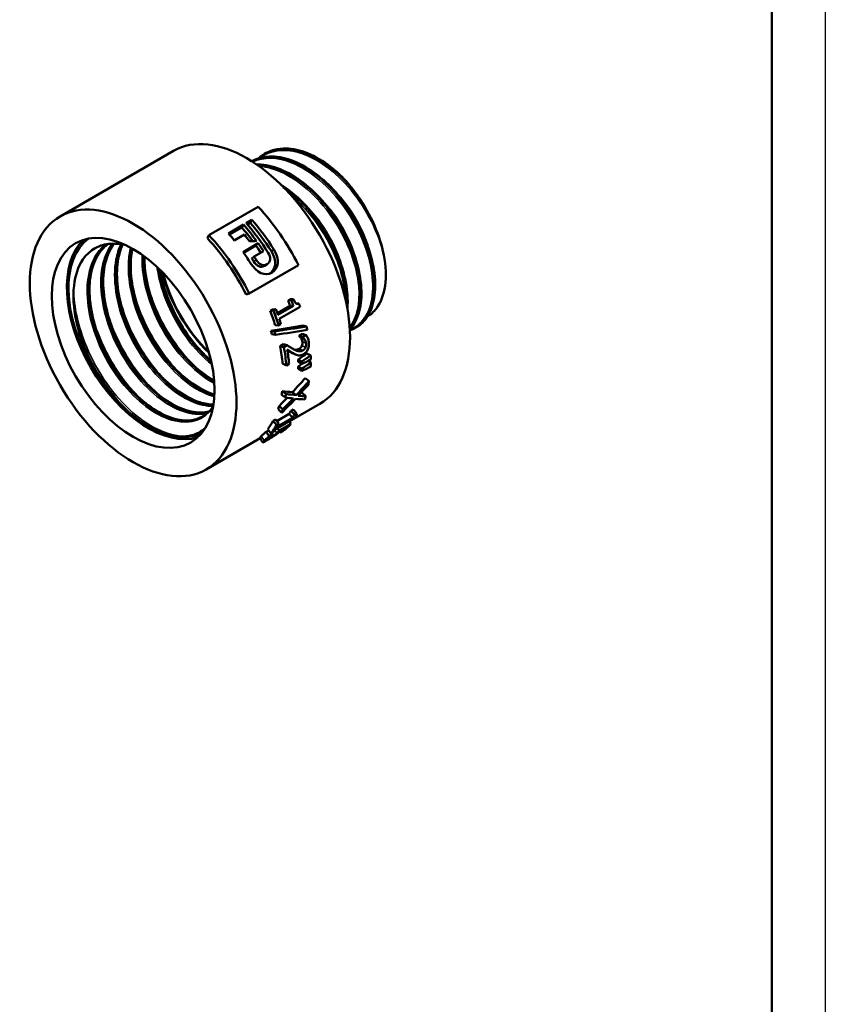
# Model space of a CAD drawing. Header units: millimetres. Extents: x -134 to 755, y -69 to 356.
# Tile 8 of 18: x 135 to 210, y 62 to 154. Entities that reach past the tile are written whole.
import ezdxf

# ---------------------------------------------------------------- set-up
doc = ezdxf.new("R2010")
doc.units = ezdxf.units.MM
for name, color, linetype, lineweight in [('Видимые тонкие (ГОСТ)', 7, 'Continuous', 35), ('Видимый контур (ГОСТ)', 7, 'Continuous', 50), ('Кромка (ГОСТ)', 7, 'Continuous', 50)]:
    doc.layers.add(name, color=color, linetype=linetype, lineweight=lineweight)

# ---------------------------------------------------------------- blocks, each defined once
blk = doc.blocks.new('Рамки ГОСТ_ граница 297x210')
at = {"layer": 'Кромка (ГОСТ)', "lineweight": 25}
blk.add_line((210, 297), (210, 0), dxfattribs=at)
at = {"layer": 'Кромка (ГОСТ)'}
blk.add_line((205, 5), (205, 292), dxfattribs=at)

msp = doc.modelspace()

# ---------------------------------------------------------------- linework, layer by layer
at = {"layer": 'Видимые тонкие (ГОСТ)'}
for p, q in [((158.259, 132.6204), (158.4906, 132.7951)), ((156.6103, 131.6537), (156.8422, 131.8281)), ((158.1035, 130.5199), (158.3057, 130.6118)), ((160.8564, 123.4955), (161.2066, 123.3495)), ((161.1118, 123.7823), (161.4615, 123.6411)), ((161.1564, 124.1579), (161.5045, 124.0286)), ((157.3239, 115.3373), (157.6047, 114.9271)), ((158.0011, 115.2024), (158.0604, 115.1108)), ((158.5819, 115.8996), (158.7776, 115.6154))]:
    msp.add_line(p, q, dxfattribs=at)
for points, knots in [([(168.756, 132.2721), (168.2849, 134.3261), (167.1723, 136.545), (165.7075, 138.3148), (164.2432, 140.0841), (162.443, 141.3841), (160.7836, 141.8519), (159.407, 142.24), (158.1399, 142.0513), (157.208, 141.3389)], [8.11048, 8.11048, 8.11048, 8.11048, 8.8815114, 8.8815114, 8.8815114, 9.65231, 9.65231, 9.65231, 10.291803, 10.291803, 10.291803, 10.291803]), ([(165.5886, 125.3027), (165.9756, 125.4441), (166.3224, 125.6647), (166.6158, 125.9629), (167.539, 126.901), (167.9225, 128.5956), (167.6479, 130.5775), (167.3733, 132.559), (166.4434, 134.8048), (165.0967, 136.6964), (163.7122, 138.6411), (161.9023, 140.1863), (160.1692, 140.8814), (158.8258, 141.4202), (157.541, 141.4435), (156.5261, 140.967)], [13.2584405, 13.2584405, 13.2584405, 13.2584405, 13.5030153, 13.5030153, 13.5030153, 14.2725393, 14.2725393, 14.2725393, 15.0418712, 15.0418712, 15.0418712, 15.8327913, 15.8327913, 15.8327913, 16.4458727, 16.4458727, 16.4458727, 16.4458727]), ([(165.5765, 125.5077), (166.2461, 126.3892), (166.5553, 127.7393), (166.4217, 129.3179), (166.2574, 131.2589), (165.425, 133.5225), (164.1385, 135.4786), (162.853, 137.4333), (161.1284, 139.0582), (159.4233, 139.8992), (158.6347, 140.2881), (157.8544, 140.5073), (157.1261, 140.5546)], [19.8586559, 19.8586559, 19.8586559, 19.8586559, 20.4878091, 20.4878091, 20.4878091, 21.2614037, 21.2614037, 21.2614037, 22.0344232, 22.0344232, 22.0344232, 22.3918897, 22.3918897, 22.3918897, 22.3918897]), ([(167.5032, 132.3496), (167.2992, 133.1866), (166.9815, 134.0527), (166.5602, 134.8938), (165.891, 136.2299), (164.9661, 137.4903), (163.9329, 138.4881)], [8.12549654, 8.12549654, 8.12549654, 8.12549654, 8.48563642, 8.48563642, 8.48563642, 9.05765388, 9.05765388, 9.05765388, 9.05765388]), ([(165.1604, 128.2163), (165.0798, 129.957), (164.4477, 131.9991), (163.3902, 133.8614), (162.5015, 135.4266), (161.3191, 136.8491), (160.0446, 137.9035)], [26.7226081, 26.7226081, 26.7226081, 26.7226081, 27.4314625, 27.4314625, 27.4314625, 28.0272323, 28.0272323, 28.0272323, 28.0272323]), ([(166.2187, 131.6113), (165.9262, 132.7965), (165.4051, 134.0402), (164.7005, 135.1862), (164.1165, 136.136), (163.4103, 137.0118), (162.6462, 137.7465)], [14.40927018, 14.40927018, 14.40927018, 14.40927018, 14.91886826, 14.91886826, 14.91886826, 15.34124552, 15.34124552, 15.34124552, 15.34124552]), ([(164.9372, 130.8692), (164.5709, 132.347), (163.8416, 133.9167), (162.8638, 135.2742), (162.4077, 135.9074), (161.8996, 136.4913), (161.3628, 137.0053)], [20.69245549, 20.69245549, 20.69245549, 20.69245549, 21.32798654, 21.32798654, 21.32798654, 21.62443082, 21.62443082, 21.62443082, 21.62443082]), ([(152.8036, 118.0193), (152.0531, 116.8761), (150.7595, 116.4098), (149.2622, 116.753), (147.716, 117.1075), (145.9704, 118.3216), (144.5124, 120.0748), (143.0548, 121.8275), (141.9016, 124.0996), (141.3787, 126.2845), (140.856, 128.4688), (140.9698, 130.5417), (141.7034, 131.951), (141.9829, 132.4879), (142.3512, 132.9263), (142.789, 133.2556)], [2.0846388, 2.0846388, 2.0846388, 2.0846388, 2.8279502, 2.8279502, 2.8279502, 3.5955951, 3.5955951, 3.5955951, 4.362986, 4.362986, 4.362986, 5.1301286, 5.1301286, 5.1301286, 5.4223752, 5.4223752, 5.4223752, 5.4223752]), ([(152.2412, 117.4624), (151.9811, 117.4027), (151.7066, 117.3752), (151.4199, 117.3817), (149.9717, 117.4144), (148.2323, 118.3139), (146.6845, 119.846), (145.1371, 121.3776), (143.7991, 123.5247), (143.0449, 125.717), (142.2909, 127.9087), (142.1294, 130.1215), (142.6179, 131.7677), (142.7956, 132.3667), (143.0588, 132.8883), (143.3933, 133.3191)], [8.8107414, 8.8107414, 8.8107414, 8.8107414, 8.9623205, 8.9623205, 8.9623205, 9.7280949, 9.7280949, 9.7280949, 10.4936613, 10.4936613, 10.4936613, 11.2590254, 11.2590254, 11.2590254, 11.5375024, 11.5375024, 11.5375024, 11.5375024]), ([(152.8205, 118.1237), (151.5528, 118.1187), (150.0504, 118.7725), (148.6419, 119.9689), (147.0378, 121.3315), (145.5746, 123.3826), (144.666, 125.5706), (143.7582, 127.7568), (143.415, 130.0548), (143.7444, 131.8467), (143.8412, 132.3732), (143.9957, 132.8542), (144.2015, 133.2813)], [15.2248184, 15.2248184, 15.2248184, 15.2248184, 15.9019501, 15.9019501, 15.9019501, 16.6731165, 16.6731165, 16.6731165, 17.4436371, 17.4436371, 17.4436371, 17.6700248, 17.6700248, 17.6700248, 17.6700248]), ([(152.9295, 119.0303), (152.2245, 119.2188), (151.4835, 119.5705), (150.7494, 120.0772), (149.1266, 121.1973), (147.5557, 123.0623), (146.4753, 125.1766), (145.3955, 127.2897), (144.8182, 129.6286), (144.9131, 131.5704), (144.9372, 132.062), (145.0043, 132.5267), (145.1113, 132.9581)], [21.7077191, 21.7077191, 21.7077191, 21.7077191, 22.0545475, 22.0545475, 22.0545475, 22.8212178, 22.8212178, 22.8212178, 23.5874317, 23.5874317, 23.5874317, 23.7813977, 23.7813977, 23.7813977, 23.7813977]), ([(152.9341, 120.2732), (152.9273, 120.2768), (152.9205, 120.2803), (152.9137, 120.2839), (151.2865, 121.1381), (149.6181, 122.7976), (148.3762, 124.8196), (147.136, 126.8386), (146.3357, 129.1965), (146.2063, 131.2623), (146.1844, 131.6119), (146.1818, 131.9525), (146.1978, 132.2817)], [28.1960855, 28.1960855, 28.1960855, 28.1960855, 28.1993074, 28.1993074, 28.1993074, 28.9686467, 28.9686467, 28.9686467, 29.7368595, 29.7368595, 29.7368595, 29.8668654, 29.8668654, 29.8668654, 29.8668654]), ([(152.7068, 122.0242), (151.8741, 122.6971), (151.0683, 123.5472), (150.3564, 124.5223), (148.9617, 126.4328), (147.9449, 128.8016), (147.604, 130.9774), (147.5947, 131.0368), (147.5859, 131.0959), (147.5776, 131.1549)], [34.7177467, 34.7177467, 34.7177467, 34.7177467, 35.1156934, 35.1156934, 35.1156934, 35.8953469, 35.8953469, 35.8953469, 35.9166112, 35.9166112, 35.9166112, 35.9166112]), ([(150.474, 115.3438), (148.9354, 115.2257), (147.0455, 116.0304), (145.3029, 117.5588), (143.561, 119.0867), (141.9843, 121.3227), (140.9907, 123.7003), (140.2271, 125.5275), (139.8141, 127.4245), (139.8043, 129.1037)], [2.6157277, 2.6157277, 2.6157277, 2.6157277, 3.36186, 3.36186, 3.36186, 4.1077361, 4.1077361, 4.1077361, 4.6809756, 4.6809756, 4.6809756, 4.6809756]), ([(150.8524, 122.1055), (149.6321, 123.3831), (148.5344, 124.9817), (147.7294, 126.6919), (147.3408, 127.5173), (147.0218, 128.3658), (146.7791, 129.2093)], [34.90460495, 34.90460495, 34.90460495, 34.90460495, 35.4483799, 35.4483799, 35.4483799, 35.71081518, 35.71081518, 35.71081518, 35.71081518]), ([(149.5667, 121.363), (149.3147, 121.6247), (149.0679, 121.9003), (148.8281, 122.1889), (147.3427, 123.976), (146.1393, 126.2376), (145.4906, 128.4689)], [28.62141965, 28.62141965, 28.62141965, 28.62141965, 28.73349063, 28.73349063, 28.73349063, 29.42762987, 29.42762987, 29.42762987, 29.42762987]), ([(148.2845, 120.6247), (147.3529, 121.5972), (146.4917, 122.7539), (145.781, 124.0107), (145.1096, 125.1978), (144.5761, 126.468), (144.2114, 127.7271)], [22.33823434, 22.33823434, 22.33823434, 22.33823434, 22.75283257, 22.75283257, 22.75283257, 23.14444457, 23.14444457, 23.14444457, 23.14444457]), ([(145.7155, 119.142), (145.0536, 119.8306), (144.4274, 120.6121), (143.8666, 121.4598), (142.8912, 122.9343), (142.1207, 124.5992), (141.6414, 126.2449)], [9.77186372, 9.77186372, 9.77186372, 9.77186372, 10.06616478, 10.06616478, 10.06616478, 10.57807395, 10.57807395, 10.57807395, 10.57807395]), ([(146.9983, 119.8785), (145.3903, 121.5588), (144.0092, 123.8127), (143.2006, 126.1156), (143.0988, 126.4055), (143.0062, 126.6959), (142.9229, 126.9856)], [16.05504903, 16.05504903, 16.05504903, 16.05504903, 16.7711095, 16.7711095, 16.7711095, 16.86125926, 16.86125926, 16.86125926, 16.86125926]), ([(146.7857, 116.2456), (144.9865, 117.337), (143.1946, 119.2541), (141.8814, 121.5138), (141.2172, 122.6567), (140.679, 123.8816), (140.2955, 125.104)], [3.1388071, 3.1388071, 3.1388071, 3.1388071, 3.8833107, 3.8833107, 3.8833107, 4.2598481, 4.2598481, 4.2598481, 4.2598481])]:
    msp.add_open_spline(points, degree=3, knots=knots, dxfattribs=at)
at = {"layer": 'Видимый контур (ГОСТ)'}
for p, q in [((138.5257, 135.8696), (149.1323, 141.9934)), ((157.6343, 141.7287), (157.6463, 141.7356)), ((152.4327, 134.1226), (157.0289, 136.7762)), ((155.9152, 135.2493), (156.4482, 135.5571)), ((156.2888, 135.2848), (156.0184, 135.1286)), ((156.2888, 135.2848), (156.4482, 135.5571)), ((154.2535, 134.2899), (155.6658, 135.1053)), ((155.5064, 134.833), (154.3567, 134.1693)), ((155.5064, 134.833), (155.6658, 135.1053)), ((152.2916, 133.8296), (152.4327, 134.1226)), ((155.7375, 134.1678), (154.8022, 133.6278)), ((155.6143, 132.5461), (157.0266, 133.3615)), ((156.8191, 133.1508), (155.6598, 132.4815)), ((157.521, 132.6343), (156.6479, 132.1302)), ((156.8191, 133.1508), (157.0266, 133.3615)), ((156.4229, 131.9452), (156.6479, 132.1302)), ((160.7906, 131.313), (156.1944, 128.6594)), ((157.612, 131.2531), (157.86, 131.4009)), ((155.9204, 128.5595), (156.1944, 128.6594)), ((159.8215, 128.0201), (160.0189, 128.134)), ((159.8215, 128.0201), (160.1312, 128.0383)), ((160.0189, 128.134), (160.3286, 128.1523)), ((160.1312, 128.0383), (160.3286, 128.1523)), ((158.1571, 127.0591), (158.3771, 127.1861)), ((158.1571, 127.0591), (158.4667, 127.0773)), ((158.3771, 127.1861), (158.6868, 127.2044)), ((158.4667, 127.0773), (158.6868, 127.2044)), ((158.822, 126.8331), (160.0034, 127.5151)), ((158.8753, 126.6809), (160.3197, 127.5149)), ((160.9423, 127.4307), (159.0001, 126.3093)), ((160.0034, 127.5151), (160.3197, 127.5149)), ((160.5735, 127.7322), (160.8424, 127.7298)), ((158.2219, 125.1693), (158.551, 125.1282)), ((158.6134, 125.7025), (158.9397, 125.6711)), ((159.1598, 125.7981), (158.9397, 125.6711)), ((161.2134, 125.6648), (161.5525, 125.5843)), ((166.162, 125.4755), (166.174, 125.4824)), ((158.3082, 124.8553), (158.6405, 124.8027)), ((160.862, 124.7124), (161.1694, 124.8899)), ((160.862, 124.7124), (161.2062, 124.6074)), ((160.8656, 124.6926), (161.2099, 124.5869)), ((161.0299, 124.4987), (161.3758, 124.3833)), ((161.1694, 124.8899), (161.5135, 124.7848)), ((161.2062, 124.6074), (161.5135, 124.7848)), ((159.0875, 123.751), (159.3931, 123.9275)), ((159.0875, 123.751), (159.4312, 123.6481)), ((159.3931, 123.9275), (159.7369, 123.8245)), ((159.4312, 123.6481), (159.7369, 123.8245)), ((160.0569, 123.1732), (160.4065, 123.032)), ((160.7502, 122.4984), (161.1031, 122.3197)), ((161.5845, 123.0572), (161.9372, 122.8812)), ((159.3086, 122.1112), (159.6605, 121.9482)), ((159.9102, 122.0924), (159.6605, 121.9482)), ((160.76, 122.2732), (161.1132, 122.0862)), ((160.7673, 121.6399), (161.1208, 121.4297)), ((160.7682, 121.8592), (161.1218, 121.657)), ((161.693, 122.3671), (161.9596, 122.2166)), ((161.4193, 120.7561), (161.7695, 120.4978)), ((159.2202, 119.2081), (159.5688, 118.9388)), ((159.2669, 119.534), (159.6172, 119.2766)), ((160.2294, 119.4438), (160.5754, 119.1603)), ((161.1368, 119.3774), (161.4767, 119.0687)), ((158.8916, 117.8435), (159.2282, 117.5242)), ((158.9869, 118.1514), (159.3269, 117.8433)), ((159.9366, 116.7079), (162.7823, 118.3509)), ((160.0912, 117.7161), (160.2886, 117.8301)), ((160.2886, 117.8301), (160.6082, 117.4709)), ((158.4268, 116.7551), (158.6468, 116.8822)), ((158.6468, 116.8822), (158.9664, 116.523)), ((160.5903, 117.1168), (158.6481, 115.9955)), ((158.766, 116.7483), (159.9167, 117.4126)), ((158.7854, 116.2084), (160.2298, 117.0423)), ((159.9167, 117.4126), (160.2298, 117.0423)), ((160.0912, 117.7161), (160.4108, 117.3569)), ((160.4108, 117.3569), (160.6082, 117.4709)), ((160.5848, 117.4264), (160.7014, 117.2875)), ((157.926, 115.9774), (158.2272, 115.5897)), ((158.4268, 116.7551), (158.7463, 116.3959)), ((158.7463, 116.3959), (158.9664, 116.523)), ((158.8096, 116.0887), (158.984, 115.8491)), ((158.984, 115.8491), (160.0948, 116.4905)), ((159.6747, 116.1697), (159.1001, 115.8379)), ((159.9204, 116.7301), (160.0948, 116.4905)), ((152.1757, 112.2271), (157.2093, 115.1333)), ((157.7756, 115.7463), (158.0034, 115.8778)), ((157.7756, 115.7463), (158.0685, 115.3485)), ((158.0685, 115.3485), (158.3741, 115.5249)), ((158.4472, 115.7168), (158.2272, 115.5897)), ((158.2968, 115.6299), (158.3741, 115.5249)), ((158.3543, 115.505), (158.452, 115.3565)), ((159.0268, 115.7621), (159.0856, 115.6677)), ((159.3389, 115.8139), (159.0856, 115.6677)), ((157.7712, 114.9842), (157.7821, 114.9676))]:
    msp.add_line(p, q, dxfattribs=at)
for centre, major_axis, start_param, end_param in [((155.9573, 130.1721), (-6.825, 11.8212), 3.1415927, 6.2831853), ((162.5094, 133.955), (-4.5849, 7.9412), 4.8632545, 4.922002), ((153.0374, 128.4863), (7.075, -12.2543), 1.4696638, 1.9458542), ((151.936, 127.8504), (-6.825, 11.8212), 4.7834702, 5.0299285), ((151.936, 127.8504), (7.075, -12.2543), 1.6418775, 1.8883359), ((151.1535, 127.3987), (-6.825, 11.8212), 4.9080946, 5.0299285), ((151.1535, 127.3987), (7.075, -12.2543), 1.7483053, 1.8883359), ((151.4029, 127.5426), (-7.075, 12.2543), 4.7825275, 5.0299285), ((146.7649, 124.8649), (5.375, -9.3098), 3.2735299, 6.1512481), ((146.7649, 124.8649), (5.271, -9.1296), 3.201484, 6.2232939), ((146.7649, 124.8649), (-5.271, 9.1296), 0.0598914, 3.0817013), ((148.4412, 125.8327), (-6.825, 11.8212), 4.6112564, 5.0874469), ((148.4412, 125.8327), (-7.075, 12.2543), 4.6112564, 5.0874469), ((149.7412, 126.5832), (-7.075, 12.2543), 4.9674602, 5.0299285), ((150.6766, 127.1233), (-7.075, 12.2543), 4.9108664, 4.9674602), ((149.7412, 126.5832), (-7.075, 12.2543), 4.7847873, 4.870461), ((151.1535, 127.3987), (-6.825, 11.8212), 4.8114862, 4.870461), ((151.1535, 127.3987), (7.075, -12.2543), 1.666381, 1.7288684), ((150.2804, 126.8946), (-6.825, 11.8212), 4.7825275, 4.8079736), ((150.2804, 126.8946), (7.075, -12.2543), 1.6409348, 1.666381), ((154.507, 129.3348), (-4.7669, 8.2565), 1.0968094, 2.0447833), ((154.5431, 129.3556), (-4.7669, 8.2565), 1.1057878, 2.0358049), ((151.3678, 127.5224), (-6.825, 11.8212), 4.3900572, 4.4305908), ((151.3678, 127.5224), (-7.075, 12.2543), 4.3900572, 4.4305908), ((149.7034, 126.5614), (-6.825, 11.8212), 4.3216567, 4.4305908), ((149.7034, 126.5614), (-7.075, 12.2543), 4.3216567, 4.4305908), ((149.9234, 126.6884), (7.075, -12.2543), 1.2484645, 1.2889981), ((151.8656, 127.8098), (7.075, -12.2543), 1.2196929, 1.2428549), ((149.9234, 126.6884), (7.075, -12.2543), 1.1800641, 1.2196929), ((149.2353, 126.2911), (-6.825, 11.8212), 4.2751516, 4.3004851), ((151.9547, 127.8612), (7.075, -12.2543), 1.0461584, 1.0718538), ((149.2353, 126.2911), (-7.075, 12.2543), 4.2751516, 4.3004851), ((151.4674, 127.5799), (-6.825, 11.8212), 4.156808, 4.1584366), ((151.4674, 127.5799), (-7.075, 12.2543), 4.156808, 4.1584366), ((149.7034, 126.5614), (-6.825, 11.8212), 4.0254357, 4.1631414), ((149.7034, 126.5614), (-7.075, 12.2543), 4.0254357, 4.1631414), ((149.9531, 126.7056), (7.075, -12.2543), 0.8838431, 0.9935009), ((151.1163, 127.3772), (-6.825, 11.8212), 3.9686163, 3.9883402), ((151.9547, 127.8612), (7.075, -12.2543), 0.8205093, 0.8532619), ((151.1163, 127.3772), (-6.825, 11.8212), 3.9121588, 3.9318827), ((151.1163, 127.3772), (-7.075, 12.2543), 3.9686163, 3.9883402), ((151.1163, 127.3772), (-7.075, 12.2543), 3.9121588, 3.9318827), ((151.9547, 127.8612), (7.075, -12.2543), 0.7640518, 0.7968044), ((151.8586, 127.8057), (7.075, -12.2543), 0.6136794, 0.6476987), ((149.7034, 126.5614), (-6.825, 11.8212), 3.759434, 3.7914627), ((149.7034, 126.5614), (-7.075, 12.2543), 3.759434, 3.7914627), ((151.8586, 127.8057), (7.075, -12.2543), 0.4741642, 0.506193), ((149.7034, 126.5614), (-6.825, 11.8212), 3.6157568, 3.6497761), ((149.7034, 126.5614), (-7.075, 12.2543), 3.6157568, 3.6497761), ((151.3678, 127.5224), (6.825, -11.8212), 0.3026202, 0.3431538), ((151.3678, 127.5224), (7.075, -12.2543), 0.3026202, 0.3431538), ((151.8656, 127.8098), (7.075, -12.2543), 0.2738486, 0.2970106), ((149.7034, 126.5614), (6.825, -11.8212), 0.2342197, 0.3431538), ((149.7034, 126.5614), (7.075, -12.2543), 0.2342197, 0.3431538), ((149.9234, 126.6884), (7.075, -12.2543), 0.2342197, 0.2738486), ((149.9234, 126.6884), (7.075, -12.2543), 0.3026202, 0.3431538), ((151.6054, 127.6595), (7.075, -12.2543), 0.0590567, 0.1527906), ((151.8586, 127.8057), (7.075, -12.2543), 0.0590567, 0.1815623), ((150.0858, 126.7822), (7.075, -12.2543), 0.1886194, 0.1907909)]:
    msp.add_ellipse(centre, major_axis=major_axis, ratio=0.5773503, start_param=start_param, end_param=end_param, dxfattribs=at)
for major_axis in [(-6.825, 11.8212), (-5.375, 9.3098)]:
    msp.add_ellipse((145.3507, 124.0484), major_axis=major_axis, ratio=0.5773503, dxfattribs=at)
for points, knots in [([(157.4829, 141.6281), (157.8765, 141.8875), (158.3208, 142.0628), (158.8053, 142.1434), (160.2675, 142.3867), (162.0804, 141.7646), (163.7636, 140.4554), (164.6938, 139.7319), (165.5823, 138.8075), (166.3531, 137.7655)], [-10.2430742, -10.2430742, -10.2430742, -10.2430742, -9.98754, -9.98754, -9.98754, -9.2164091, -9.2164091, -9.2164091, -8.7902453, -8.7902453, -8.7902453, -8.7902453]), ([(166.0399, 138.1965), (164.5933, 140.0162), (162.7905, 141.388), (161.1069, 141.9309), (159.8106, 142.3489), (158.5959, 142.2718), (157.648, 141.7319)], [2.5658075, 2.5658075, 2.5658075, 2.5658075, 3.334851, 3.334851, 3.334851, 3.9269908, 3.9269908, 3.9269908, 3.9269908]), ([(157.8063, 141.8222), (158.3409, 142.0932), (158.9586, 142.2266), (160.2557, 142.2038), (160.9507, 142.0505), (162.3597, 141.4821), (163.0915, 141.0539), (163.9479, 140.3973), (164.1039, 140.2712), (164.2582, 140.1398)], [0, 0, 0, 0, 0.28854717, 0.28854717, 0.57456741, 0.57456741, 0.86699647, 0.86699647, 0.93267759, 0.93267759, 0.93267759, 0.93267759]), ([(166.1733, 125.4841), (166.3316, 125.5743), (166.4809, 125.6802), (166.62, 125.8017), (167.6075, 126.6644), (168.0698, 128.3041), (167.8676, 130.2687), (167.6653, 132.2328), (166.8006, 134.4992), (165.4932, 136.4462), (164.1861, 138.3928), (162.4507, 139.998), (160.7424, 140.8194), (159.1463, 141.5868), (157.5908, 141.66), (156.4292, 141.0309)], [7.0685835, 7.0685835, 7.0685835, 7.0685835, 7.1767305, 7.1767305, 7.1767305, 7.9444791, 7.9444791, 7.9444791, 8.7120321, 8.7120321, 8.7120321, 9.479395, 9.479395, 9.479395, 10.1963274, 10.1963274, 10.1963274, 10.1963274]), ([(156.4333, 141.0247), (156.9635, 141.3134), (157.5724, 141.4627), (158.2346, 141.4553), (159.7882, 141.4381), (161.6186, 140.5597), (163.2436, 139.0665), (164.8668, 137.5749), (166.2675, 135.4869), (167.0807, 133.3758), (167.9014, 131.2455), (168.1144, 129.1163), (167.6758, 127.5828), (167.3827, 126.558), (166.8012, 125.8071), (166.0246, 125.4085)], [-16.476972, -16.476972, -16.476972, -16.476972, -16.1494792, -16.1494792, -16.1494792, -15.3811969, -15.3811969, -15.3811969, -14.6137227, -14.6137227, -14.6137227, -13.8392353, -13.8392353, -13.8392353, -13.3216781, -13.3216781, -13.3216781, -13.3216781]), ([(156.5221, 141.0808), (157.0568, 141.3518), (157.6744, 141.4852), (158.9716, 141.4623), (159.6666, 141.3091), (161.0755, 140.7407), (161.8073, 140.3124), (162.5929, 139.7102), (162.6789, 139.6423), (163.0215, 139.3639), (163.2752, 139.1397), (164.2029, 138.2522), (164.8495, 137.4907), (165.9693, 135.879), (166.4593, 135.0105), (167.2379, 133.2656), (167.5363, 132.3676), (167.9088, 130.6534), (167.9873, 129.8161), (167.9169, 128.3038), (167.7665, 127.6102), (167.2536, 126.4562), (166.8839, 125.9805), (166.3882, 125.6188), (166.3463, 125.5899), (166.3037, 125.5621)], [0, 0, 0, 0, 0.2885472, 0.2885472, 0.5745674, 0.5745674, 0.8669965, 0.8669965, 0.9030885, 0.9030885, 1.0115324, 1.0115324, 1.3090518, 1.3090518, 1.6014274, 1.6014274, 1.8937369, 1.8937369, 2.1864767, 2.1864767, 2.4801337, 2.4801337, 2.7731743, 2.7731743, 2.7997323, 2.7997323, 2.7997323, 2.7997323]), ([(156.8819, 140.7322), (156.9349, 140.7332), (156.9882, 140.7333), (157.6874, 140.7209), (158.3824, 140.5677), (159.7913, 139.9993), (160.5231, 139.571), (161.9247, 138.4966), (162.6117, 137.836), (163.8535, 136.3731), (164.4242, 135.5528), (165.3824, 133.8588), (165.7822, 132.9642), (166.3665, 131.2123), (166.5581, 130.3334), (166.7134, 128.6988), (166.6784, 127.9231), (166.386, 126.5697), (166.1241, 125.9749), (165.7083, 125.44), (165.6506, 125.3716), (165.5905, 125.3063)], [0.2648541, 0.2648541, 0.2648541, 0.2648541, 0.2885472, 0.2885472, 0.5745674, 0.5745674, 0.8669965, 0.8669965, 1.1606228, 1.1606228, 1.453481, 1.453481, 1.7458163, 1.7458163, 2.0382542, 2.0382542, 2.3314306, 2.3314306, 2.6252849, 2.6252849, 2.6703654, 2.6703654, 2.6703654, 2.6703654]), ([(165.5877, 125.314), (166.291, 126.1048), (166.6679, 127.3456), (166.6287, 128.8342), (166.5788, 130.7293), (165.8544, 133.004), (164.6394, 135.0274), (163.4254, 137.0493), (161.7348, 138.7968), (160.0154, 139.7841), (158.9437, 140.3994), (157.8683, 140.715), (156.9, 140.7144)], [13.5290315, 13.5290315, 13.5290315, 13.5290315, 14.1355687, 14.1355687, 14.1355687, 14.9077051, 14.9077051, 14.9077051, 15.6792497, 15.6792497, 15.6792497, 16.1601194, 16.1601194, 16.1601194, 16.1601194]), ([(156.9087, 140.7129), (157.0921, 140.7134), (157.2796, 140.702), (157.4704, 140.6786), (159.0771, 140.4815), (160.9081, 139.4303), (162.4818, 137.8178), (164.1207, 136.1387), (165.4598, 133.87), (166.1246, 131.6826), (166.7692, 129.5617), (166.7743, 127.5433), (166.1531, 126.192), (166.0002, 125.8595), (165.8099, 125.5683), (165.5875, 125.3214)], [-22.4396629, -22.4396629, -22.4396629, -22.4396629, -22.3484707, -22.3484707, -22.3484707, -21.580807, -21.580807, -21.580807, -20.7813969, -20.7813969, -20.7813969, -20.0062841, -20.0062841, -20.0062841, -19.8155629, -19.8155629, -19.8155629, -19.8155629]), ([(166.0399, 138.1965), (165.6145, 138.7609), (165.213, 139.2109), (164.587, 139.8504), (164.3639, 140.0495), (164.2625, 140.1362), (164.2604, 140.138), (164.2582, 140.1398)], [-0.088933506, -0.088933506, -0.088933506, -0.088933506, -0.045690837, -0.045690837, -0.00901689, -0.00901689, -0.008283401, -0.008283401, -0.008283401, -0.008283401]), ([(159.159, 138.8377), (159.4214, 138.6719), (159.682, 138.4899), (160.6405, 137.7552), (161.3275, 137.0946), (162.5693, 135.6317), (163.14, 134.8114), (164.0982, 133.1174), (164.498, 132.2227), (165.0823, 130.4709), (165.274, 129.592), (165.4018, 128.2455), (165.4049, 127.7332), (165.3611, 127.2543)], [0.7598463, 0.7598463, 0.7598463, 0.7598463, 0.8669965, 0.8669965, 1.1606228, 1.1606228, 1.453481, 1.453481, 1.7458163, 1.7458163, 2.0382542, 2.0382542, 2.2282099, 2.2282099, 2.2282099, 2.2282099]), ([(165.3333, 127.4049), (165.4372, 129.1307), (164.925, 131.2739), (163.9092, 133.2829), (162.8592, 135.3595), (161.2824, 137.269), (159.5916, 138.4863), (159.5034, 138.5497), (159.415, 138.6113), (159.3264, 138.6709)], [20.3228248, 20.3228248, 20.3228248, 20.3228248, 21.0654957, 21.0654957, 21.0654957, 21.8331594, 21.8331594, 21.8331594, 21.8731957, 21.8731957, 21.8731957, 21.8731957]), ([(159.371, 138.619), (160.2844, 137.9933), (161.1751, 137.1747), (161.969, 136.2192), (163.4511, 134.4356), (164.5795, 132.1957), (165.0608, 130.1192), (165.2793, 129.1764), (165.3633, 128.2723), (165.3187, 127.4558)], [-28.1477158, -28.1477158, -28.1477158, -28.1477158, -27.7347167, -27.7347167, -27.7347167, -26.9637396, -26.9637396, -26.9637396, -26.6137139, -26.6137139, -26.6137139, -26.6137139]), ([(168.756, 132.2721), (168.581, 133.1719), (168.285, 134.1088), (167.4708, 135.9842), (166.9517, 136.9109), (166.3531, 137.7655)], [-0.62215076, -0.62215076, -0.62215076, -0.62215076, -0.31533638, -0.31533638, 0, 0, 0, 0]), ([(143.0914, 119.5824), (142.2924, 120.6396), (141.6007, 121.8075), (140.5256, 124.2121), (140.1465, 125.424), (139.747, 127.7314), (139.7233, 128.8069), (140.0299, 130.681), (140.3498, 131.4673), (141.1459, 132.4727), (141.5359, 132.7881), (142.4248, 133.2118), (142.9179, 133.3214), (143.4503, 133.3258)], [0, 0, 0, 0, 0.4035671, 0.4035671, 0.7988766, 0.7988766, 1.1859253, 1.1859253, 1.5647102, 1.5647102, 1.822543, 1.822543, 2.0763739, 2.0763739, 2.0763739, 2.0763739]), ([(151.845, 117.1797), (150.8307, 116.604), (149.4468, 116.6752), (148.0046, 117.4001), (146.3968, 118.2082), (144.7354, 119.8198), (143.4862, 121.8053), (142.2375, 123.7901), (141.4155, 126.1263), (141.2576, 128.1875), (141.0999, 130.248), (141.6083, 132.0107), (142.659, 133.0053), (142.7708, 133.1111), (142.8886, 133.2081), (143.0119, 133.2962)], [8.6407461, 8.6407461, 8.6407461, 8.6407461, 9.3308044, 9.3308044, 9.3308044, 10.100096, 10.100096, 10.100096, 10.8691382, 10.8691382, 10.8691382, 11.6379368, 11.6379368, 11.6379368, 11.7197227, 11.7197227, 11.7197227, 11.7197227]), ([(143.0089, 133.2963), (142.9148, 133.2294), (142.8239, 133.1574), (142.7364, 133.0801), (141.6523, 132.1228), (141.1071, 130.3816), (141.2356, 128.3249), (141.3637, 126.2745), (142.1594, 123.9336), (143.3916, 121.9312), (144.6207, 119.934), (146.2695, 118.2958), (147.8773, 117.4524), (149.4261, 116.6398), (150.9192, 116.574), (151.9694, 117.2554)], [-5.4385627, -5.4385627, -5.4385627, -5.4385627, -5.3762654, -5.3762654, -5.3762654, -4.6039671, -4.6039671, -4.6039671, -3.8340042, -3.8340042, -3.8340042, -3.0659961, -3.0659961, -3.0659961, -2.3260999, -2.3260999, -2.3260999, -2.3260999]), ([(143.0119, 133.2974), (142.5661, 132.9741), (142.1894, 132.5269), (141.6062, 131.3991), (141.4049, 130.6907), (141.2378, 129.1459), (141.2647, 128.2937), (141.533, 126.543), (141.7771, 125.6229), (142.4487, 123.8249), (142.885, 122.9247), (143.8912, 121.256), (144.474, 120.4669), (145.7079, 119.0979), (146.3745, 118.5007), (147.7015, 117.5703), (148.3785, 117.2248), (149.6515, 116.8211), (150.2629, 116.757), (151.132, 116.8741), (151.4386, 116.9683), (151.7171, 117.1094)], [0.0268885, 0.0268885, 0.0268885, 0.0268885, 0.3086812, 0.3086812, 0.6081882, 0.6081882, 0.901124, 0.901124, 1.1933352, 1.1933352, 1.4863574, 1.4863574, 1.7798543, 1.7798543, 2.0732183, 2.0732183, 2.3658323, 2.3658323, 2.6577171, 2.6577171, 2.834779, 2.834779, 2.834779, 2.834779]), ([(143.5564, 133.3259), (142.6377, 132.1446), (142.3007, 130.2333), (142.6235, 128.1051), (142.9468, 125.9738), (143.9275, 123.6493), (145.2827, 121.7597), (146.6357, 119.8731), (148.3458, 118.4413), (149.9318, 117.8469), (150.8334, 117.509), (151.6887, 117.4437), (152.423, 117.6371)], [-11.5403405, -11.5403405, -11.5403405, -11.5403405, -10.769107, -10.769107, -10.769107, -9.996738, -9.996738, -9.996738, -9.2255894, -9.2255894, -9.2255894, -8.7872455, -8.7872455, -8.7872455, -8.7872455]), ([(152.4278, 117.6423), (151.7463, 117.4636), (150.9608, 117.5074), (150.1301, 117.7875), (148.5624, 118.316), (146.8519, 119.6804), (145.4756, 121.5197), (144.0996, 123.3585), (143.0737, 125.6516), (142.6894, 127.787), (142.3053, 129.9217), (142.5674, 131.8752), (143.419, 133.1274), (143.4654, 133.1956), (143.5134, 133.2616), (143.5632, 133.3256)], [15.0718265, 15.0718265, 15.0718265, 15.0718265, 15.4784798, 15.4784798, 15.4784798, 16.2459388, 16.2459388, 16.2459388, 17.0131947, 17.0131947, 17.0131947, 17.7802531, 17.7802531, 17.7802531, 17.8220092, 17.8220092, 17.8220092, 17.8220092]), ([(143.5717, 133.3258), (143.4309, 133.1412), (143.3034, 132.9393), (142.8904, 132.1405), (142.6891, 131.4322), (142.522, 129.8874), (142.5488, 129.0351), (142.8172, 127.2844), (143.0613, 126.3644), (143.7329, 124.5663), (144.1691, 123.6661), (145.1754, 121.9974), (145.7582, 121.2083), (146.9921, 119.8393), (147.6587, 119.2421), (148.9857, 118.3117), (149.6626, 117.9663), (150.9357, 117.5625), (151.5471, 117.4984), (152.2065, 117.5873), (152.3222, 117.6098), (152.4347, 117.6386)], [0.1964772, 0.1964772, 0.1964772, 0.1964772, 0.3086812, 0.3086812, 0.6081882, 0.6081882, 0.901124, 0.901124, 1.1933352, 1.1933352, 1.4863574, 1.4863574, 1.7798543, 1.7798543, 2.0732183, 2.0732183, 2.3658323, 2.3658323, 2.6577171, 2.6577171, 2.7216494, 2.7216494, 2.7216494, 2.7216494]), ([(144.3516, 133.2646), (143.6941, 131.8671), (143.6116, 129.8745), (144.1177, 127.782), (144.6424, 125.6127), (145.793, 123.3604), (147.2429, 121.6285), (148.6919, 119.8977), (150.4227, 118.7059), (151.9516, 118.3683), (152.2594, 118.3003), (152.5583, 118.2671), (152.8453, 118.2675)], [-17.6670759, -17.6670759, -17.6670759, -17.6670759, -16.9252864, -16.9252864, -16.9252864, -16.1562648, -16.1562648, -16.1562648, -15.3877236, -15.3877236, -15.3877236, -15.2329927, -15.2329927, -15.2329927, -15.2329927]), ([(152.8465, 118.2742), (152.5745, 118.2747), (152.2919, 118.3053), (152.0011, 118.3671), (150.4666, 118.6932), (148.7238, 119.8848), (147.265, 121.6234), (145.8075, 123.3605), (144.6509, 125.624), (144.1265, 127.8024), (143.6249, 129.886), (143.7075, 131.869), (144.3598, 133.2633)], [21.5181304, 21.5181304, 21.5181304, 21.5181304, 21.664614, 21.664614, 21.664614, 22.437663, 22.437663, 22.437663, 23.2100642, 23.2100642, 23.2100642, 23.9488143, 23.9488143, 23.9488143, 23.9488143]), ([(144.3768, 133.2607), (144.1304, 132.7205), (143.9637, 132.0851), (143.8061, 130.6288), (143.833, 129.7766), (144.1013, 128.0259), (144.3455, 127.1058), (145.0171, 125.3077), (145.4533, 124.4075), (146.4596, 122.7388), (147.0424, 121.9498), (148.2763, 120.5807), (148.9429, 119.9836), (150.2699, 119.0531), (150.9468, 118.7077), (152.0227, 118.3664), (152.4497, 118.2928), (152.8499, 118.2844)], [0.3426033, 0.3426033, 0.3426033, 0.3426033, 0.6081882, 0.6081882, 0.901124, 0.901124, 1.1933352, 1.1933352, 1.4863574, 1.4863574, 1.7798543, 1.7798543, 2.0732183, 2.0732183, 2.3658323, 2.3658323, 2.5671887, 2.5671887, 2.5671887, 2.5671887]), ([(145.2539, 132.8809), (144.9146, 131.3805), (145.0601, 129.4855), (145.6658, 127.5814), (146.3642, 125.3857), (147.6656, 123.2032), (149.1981, 121.6251), (150.3942, 120.3932), (151.7199, 119.5405), (152.9404, 119.1877)], [-23.7685612, -23.7685612, -23.7685612, -23.7685612, -23.0975968, -23.0975968, -23.0975968, -22.3238752, -22.3238752, -22.3238752, -21.7199694, -21.7199694, -21.7199694, -21.7199694]), ([(152.9408, 119.198), (151.7363, 119.549), (150.4301, 120.3858), (149.2475, 121.5936), (147.7228, 123.1508), (146.4215, 125.3072), (145.7105, 127.4867), (145.08, 129.4194), (144.9204, 131.3511), (145.2628, 132.8759)], [28.0050535, 28.0050535, 28.0050535, 28.0050535, 28.6007655, 28.6007655, 28.6007655, 29.3688495, 29.3688495, 29.3688495, 30.0499363, 30.0499363, 30.0499363, 30.0499363]), ([(145.2896, 132.8607), (145.2391, 132.6271), (145.2, 132.3843), (145.0903, 131.3702), (145.1172, 130.518), (145.3855, 128.7673), (145.6297, 127.8472), (146.3012, 126.0492), (146.7375, 125.1489), (147.7438, 123.4802), (148.3265, 122.6912), (149.5605, 121.3221), (150.227, 120.725), (151.554, 119.7945), (152.231, 119.4491), (152.8931, 119.2391), (152.9178, 119.2315), (152.9425, 119.224)], [0.5121995, 0.5121995, 0.5121995, 0.5121995, 0.6081882, 0.6081882, 0.901124, 0.901124, 1.1933352, 1.1933352, 1.4863574, 1.4863574, 1.7798543, 1.7798543, 2.0732183, 2.0732183, 2.3658323, 2.3658323, 2.3771982, 2.3771982, 2.3771982, 2.3771982]), ([(146.3605, 132.166), (146.321, 130.7148), (146.6328, 129.0593), (147.2595, 127.4466), (148.1016, 125.2797), (149.5022, 123.2142), (151.068, 121.8011), (151.6728, 121.2553), (152.2995, 120.8092), (152.9206, 120.4739)], [-29.8489858, -29.8489858, -29.8489858, -29.8489858, -29.2776773, -29.2776773, -29.2776773, -28.5100094, -28.5100094, -28.5100094, -28.2134925, -28.2134925, -28.2134925, -28.2134925]), ([(152.9194, 120.4874), (152.3662, 120.7871), (151.8086, 121.1749), (151.266, 121.6437), (149.6844, 123.0105), (148.2492, 125.0508), (147.3656, 127.2173), (146.6802, 128.8976), (146.333, 130.6393), (146.3714, 132.1579)], [34.4987561, 34.4987561, 34.4987561, 34.4987561, 34.7628997, 34.7628997, 34.7628997, 35.5329243, 35.5329243, 35.5329243, 36.1301496, 36.1301496, 36.1301496, 36.1301496]), ([(146.4115, 132.1273), (146.4022, 131.5709), (146.4438, 130.9826), (146.6697, 129.5087), (146.9138, 128.5886), (147.5854, 126.7906), (148.0217, 125.8903), (149.0279, 124.2216), (149.6107, 123.4326), (150.8447, 122.0636), (151.5112, 121.4664), (152.4214, 120.8283), (152.6691, 120.6723), (152.9161, 120.534)], [0.7007006, 0.7007006, 0.7007006, 0.7007006, 0.901124, 0.901124, 1.1933352, 1.1933352, 1.4863574, 1.4863574, 1.7798543, 1.7798543, 2.0732183, 2.0732183, 2.1817517, 2.1817517, 2.1817517, 2.1817517]), ([(167.2286, 126.5096), (167.5489, 126.7012), (167.8313, 126.9573), (168.4862, 127.8246), (168.7611, 128.5475), (168.9996, 130.2606), (168.9574, 131.237), (168.756, 132.2721)], [-0.90122559, -0.90122559, -0.90122559, -0.90122559, -0.70136294, -0.70136294, -0.35264054, -0.35264054, 0, 0, 0, 0]), ([(147.7817, 130.965), (147.9891, 129.6863), (148.4164, 128.3423), (149.0309, 127.0675), (149.9387, 125.1843), (151.2454, 123.4709), (152.6507, 122.2834)], [-35.88923, -35.88923, -35.88923, -35.88923, -35.4272316, -35.4272316, -35.4272316, -34.7447408, -34.7447408, -34.7447408, -34.7447408]), ([(152.6462, 122.3047), (151.2744, 123.4693), (149.9967, 125.1326), (149.0955, 126.9664), (148.457, 128.2658), (148.0121, 129.6417), (147.7972, 130.9501)], [41.0306149, 41.0306149, 41.0306149, 41.0306149, 41.6973471, 41.6973471, 41.6973471, 42.169767, 42.169767, 42.169767, 42.169767]), ([(147.859, 130.886), (147.9988, 130.0838), (148.2284, 129.2488), (148.8696, 127.532), (149.3058, 126.6318), (150.3121, 124.9631), (150.8949, 124.174), (151.8697, 123.0925), (152.2441, 122.725), (152.6251, 122.3954)], [0.927568, 0.927568, 0.927568, 0.927568, 1.1933352, 1.1933352, 1.4863574, 1.4863574, 1.7798543, 1.7798543, 1.9499621, 1.9499621, 1.9499621, 1.9499621]), ([(160.3286, 128.1523), (160.4025, 127.9545), (160.4751, 127.8209), (160.5498, 127.7516), (160.6245, 127.6823), (160.7217, 127.675), (160.8424, 127.7298)], [0, 0, 0, 0, 1, 1, 1, 2, 2, 2, 2]), ([(161.0299, 124.4987), (161.0052, 124.5402), (160.977, 124.5779), (160.9455, 124.6119), (160.9139, 124.6459), (160.8872, 124.6728), (160.8656, 124.6926)], [0, 0, 0, 0, 1, 1, 1, 2, 2, 2, 2]), ([(161.1564, 124.1579), (161.1474, 124.2213), (161.1315, 124.2819), (161.1087, 124.3397), (161.0859, 124.3975), (161.0596, 124.4505), (161.0299, 124.4987)], [0, 0, 0, 0, 1, 1, 1, 2, 2, 2, 2]), ([(161.3758, 124.3833), (161.3508, 124.4267), (161.3223, 124.4662), (161.2905, 124.5019), (161.2586, 124.5376), (161.2317, 124.566), (161.2099, 124.5869)], [0, 0, 0, 0, 1, 1, 1, 2, 2, 2, 2]), ([(161.5045, 124.0286), (161.4952, 124.0944), (161.4789, 124.1573), (161.4557, 124.2175), (161.4325, 124.2776), (161.4059, 124.3329), (161.3758, 124.3833)], [0, 0, 0, 0, 1, 1, 1, 2, 2, 2, 2]), ([(161.5135, 124.7848), (161.5568, 124.7243), (161.6049, 124.633), (161.6559, 124.5116), (161.707, 124.3902), (161.7409, 124.2684), (161.758, 124.1459)], [0, 0, 0, 0, 1, 1, 1, 2, 2, 2, 2]), ([(159.7369, 123.8245), (159.8497, 123.7518), (159.9566, 123.6845), (160.0581, 123.6225), (160.1595, 123.5605), (160.2627, 123.503), (160.3676, 123.45)], [0, 0, 0, 0, 1, 1, 1, 2, 2, 2, 2]), ([(160.4065, 123.032), (160.2936, 123.0905), (160.1743, 123.1604), (160.0476, 123.2421), (159.921, 123.3238), (159.8187, 123.3902), (159.7428, 123.4405)], [0, 0, 0, 0, 1, 1, 1, 2, 2, 2, 2]), ([(160.3676, 123.45), (160.5789, 123.3431), (160.7405, 123.2838), (160.858, 123.2701), (160.9754, 123.2563), (161.0913, 123.2829), (161.2066, 123.3495)], [0, 0, 0, 0, 1, 1, 1, 2, 2, 2, 2]), ([(160.4097, 123.429), (160.4455, 123.4205), (160.4783, 123.4149), (160.5082, 123.412), (160.6253, 123.401), (160.7411, 123.4289), (160.8564, 123.4955)], [0.7442581, 0.7442581, 0.7442581, 0.7442581, 1, 1, 1, 2, 2, 2, 2]), ([(160.8564, 123.4955), (160.9169, 123.5304), (160.9686, 123.5724), (161.0114, 123.6214), (161.0542, 123.6704), (161.0877, 123.724), (161.1118, 123.7823)], [0, 0, 0, 0, 1, 1, 1, 2, 2, 2, 2]), ([(161.1118, 123.7823), (161.1359, 123.8406), (161.1518, 123.9011), (161.1593, 123.9641), (161.1667, 124.027), (161.1658, 124.0916), (161.1564, 124.1579)], [0, 0, 0, 0, 1, 1, 1, 2, 2, 2, 2]), ([(161.2066, 123.3495), (161.2671, 123.3844), (161.3188, 123.4268), (161.3615, 123.4767), (161.4042, 123.5265), (161.4376, 123.5813), (161.4615, 123.6411)], [0, 0, 0, 0, 1, 1, 1, 2, 2, 2, 2]), ([(161.758, 124.1459), (161.7942, 123.8875), (161.7631, 123.6571), (161.6713, 123.4523), (161.5795, 123.2475), (161.4412, 123.0933), (161.2596, 122.9884)], [0, 0, 0, 0, 1, 1, 1, 2, 2, 2, 2]), ([(161.4615, 123.6411), (161.4854, 123.7009), (161.501, 123.7632), (161.5082, 123.8281), (161.5154, 123.8931), (161.5142, 123.9599), (161.5045, 124.0286)], [0, 0, 0, 0, 1, 1, 1, 2, 2, 2, 2]), ([(160.815, 122.8799), (160.7479, 122.8876), (160.6801, 122.9056), (160.6114, 122.9341), (160.5428, 122.9626), (160.4745, 122.9952), (160.4065, 123.032)], [0, 0, 0, 0, 1, 1, 1, 2, 2, 2, 2]), ([(161.2596, 122.9884), (161.1746, 122.9394), (161.0955, 122.9067), (161.0222, 122.8906), (160.9489, 122.8744), (160.8799, 122.8708), (160.815, 122.8799)], [0, 0, 0, 0, 1, 1, 1, 2, 2, 2, 2]), ([(146.7857, 116.2456), (146.0247, 116.6825), (145.2662, 117.2589), (143.9362, 118.5352), (143.4482, 119.1104), (143.0914, 119.5824)], [0, 0, 0, 0, 0.32285965, 0.32285965, 0.59561518, 0.59561518, 0.59561518, 0.59561518]), ([(160.6082, 117.4709), (160.5425, 117.3488), (160.5123, 117.2743), (160.521, 117.2434), (160.5297, 117.2124), (160.5895, 117.2275), (160.7014, 117.2875)], [0, 0, 0, 0, 1, 1, 1, 2, 2, 2, 2]), ([(150.474, 115.3438), (150.1186, 115.2808), (149.6322, 115.2651), (148.3048, 115.5143), (147.5468, 115.8086), (146.7857, 116.2456)], [0, 0, 0, 0, 0.18013816, 0.18013816, 0.39347024, 0.39347024, 0.39347024, 0.39347024]), ([(152.0563, 116.0431), (152.0272, 116.0203), (151.9978, 115.9979), (151.531, 115.6543), (151.0282, 115.4422), (150.474, 115.3438)], [1.77192749, 1.77192749, 1.77192749, 1.77192749, 1.79099397, 1.79099397, 2.07124959, 2.07124959, 2.07124959, 2.07124959]), ([(157.1811, 115.1768), (157.1784, 115.1809), (157.1824, 115.1899), (157.1928, 115.204), (157.212, 115.2299), (157.2559, 115.274), (157.3239, 115.3373)], [0.4589067, 0.4589067, 0.4589067, 0.4589067, 1, 1, 1, 2, 2, 2, 2]), ([(157.3239, 115.3373), (157.3861, 115.3953), (157.4577, 115.4611), (157.5387, 115.5345), (157.6198, 115.608), (157.6984, 115.679), (157.7756, 115.7463)], [0, 0, 0, 0, 1, 1, 1, 2, 2, 2, 2]), ([(157.6047, 114.9271), (157.6692, 114.9872), (157.743, 115.0552), (157.8262, 115.1309), (157.9093, 115.2065), (157.9898, 115.2795), (158.0685, 115.3485)], [0, 0, 0, 0, 1, 1, 1, 2, 2, 2, 2]), ([(157.8511, 115.0682), (157.8144, 115.0341), (157.7889, 115.0076), (157.7746, 114.9888), (157.7602, 114.97), (157.7627, 114.963), (157.7821, 114.9676)], [0, 0, 0, 0, 1, 1, 1, 2, 2, 2, 2]), ([(157.7821, 114.9676), (157.8015, 114.9727), (157.8334, 114.9869), (157.8781, 115.0098), (157.9228, 115.0327), (157.9835, 115.0664), (158.0604, 115.1108)], [0, 0, 0, 0, 1, 1, 1, 2, 2, 2, 2]), ([(158.109, 115.2961), (158.0548, 115.249), (158.0075, 115.2081), (157.9674, 115.1731), (157.9272, 115.1381), (157.8886, 115.103), (157.8511, 115.0682)], [0, 0, 0, 0, 1, 1, 1, 2, 2, 2, 2]), ([(158.5313, 115.3724), (158.43, 115.3043), (158.3251, 115.2375), (158.2173, 115.1711), (158.1095, 115.1047), (157.9902, 115.0341), (157.8598, 114.9588)], [0, 0, 0, 0, 1, 1, 1, 2, 2, 2, 2]), ([(158.0604, 115.1108), (158.1372, 115.1552), (158.2071, 115.1971), (158.2699, 115.2366), (158.3327, 115.2761), (158.3935, 115.3159), (158.452, 115.3565)], [0, 0, 0, 0, 1, 1, 1, 2, 2, 2, 2]), ([(158.362, 115.5112), (158.3328, 115.4873), (158.2956, 115.4559), (158.2502, 115.4173), (158.2048, 115.3786), (158.1578, 115.3381), (158.109, 115.2961)], [0, 0, 0, 0, 1, 1, 1, 2, 2, 2, 2]), ([(158.452, 115.3565), (158.5148, 115.3997), (158.5735, 115.4426), (158.6275, 115.4857), (158.6816, 115.5288), (158.7317, 115.5719), (158.7776, 115.6154)], [0, 0, 0, 0, 1, 1, 1, 2, 2, 2, 2]), ([(158.9908, 115.7278), (158.9211, 115.6628), (158.8517, 115.6049), (158.7839, 115.5524), (158.716, 115.4999), (158.6317, 115.44), (158.5313, 115.3724)], [0, 0, 0, 0, 1, 1, 1, 2, 2, 2, 2]), ([(158.7776, 115.6154), (158.8272, 115.6624), (158.8696, 115.7068), (158.9049, 115.7487), (158.9403, 115.7905), (158.9664, 115.8244), (158.984, 115.8491)], [0, 0, 0, 0, 1, 1, 1, 2, 2, 2, 2]), ([(159.1001, 115.8379), (159.0834, 115.8193), (159.0654, 115.8003), (159.0461, 115.7811), (159.0269, 115.7619), (159.0084, 115.7442), (158.9908, 115.7278)], [0, 0, 0, 0, 1, 1, 1, 2, 2, 2, 2]), ([(157.4709, 114.756), (157.4465, 114.7499), (157.4454, 114.76), (157.4667, 114.7877), (157.488, 114.8154), (157.5343, 114.8615), (157.6047, 114.9271)], [0, 0, 0, 0, 1, 1, 1, 2, 2, 2, 2]), ([(157.8598, 114.9588), (157.7562, 114.899), (157.6716, 114.8517), (157.6059, 114.8173), (157.5401, 114.7828), (157.4953, 114.7622), (157.4709, 114.756)], [0, 0, 0, 0, 1, 1, 1, 2, 2, 2, 2])]:
    msp.add_open_spline(points, degree=3, knots=knots, dxfattribs=at)
for points in [[(157.0373, 141.2915), (157.1765, 141.4179), (157.3241, 141.5322), (157.4793, 141.6334)], [(156.8681, 133.5831), (156.6517, 133.5705), (156.4349, 133.5575), (156.2176, 133.5441)], [(143.4503, 133.3258), (143.7191, 133.328), (144.0997, 133.3188), (144.5817, 133.2247)], [(158.072, 130.5098), (158.6865, 130.8874), (158.8368, 131.7084), (158.259, 132.6204)], [(158.4906, 132.7951), (159.0991, 131.8345), (158.9451, 130.9809), (158.3057, 130.6118)], [(157.612, 131.2531), (157.2522, 131.0453), (156.8825, 131.2235), (156.6103, 131.6537)], [(156.8422, 131.8281), (157.1244, 131.3821), (157.5002, 131.1931), (157.86, 131.4009)], [(157.86, 131.4009), (158.2114, 131.6038), (158.2468, 132.0302), (157.9647, 132.4761)], [(158.3057, 130.6118), (157.6723, 130.2461), (156.9, 130.576), (156.2859, 131.5437)], [(157.6291, 131.2633), (157.6235, 131.2598), (157.6178, 131.2564), (157.612, 131.2531)], [(158.2219, 125.1693), (159.2305, 125.3326), (160.2278, 125.4973), (161.2134, 125.6648)], [(158.551, 125.1282), (159.5634, 125.2783), (160.564, 125.4299), (161.5525, 125.5843)], [(161.622, 125.2584), (160.6404, 125.1037), (159.6464, 124.9522), (158.6405, 124.8027)], [(166.0281, 125.403), (165.8897, 125.3328), (165.7448, 125.2737), (165.5945, 125.2256)], [(160.0569, 123.1732), (159.9626, 123.2188), (159.8639, 123.2722), (159.7602, 123.3334)], [(160.2029, 123.1057), (160.1541, 123.1261), (160.1054, 123.1486), (160.0569, 123.1732)], [(160.5992, 122.9392), (160.4673, 122.9949), (160.3352, 123.0504), (160.2029, 123.1057)], [(160.7502, 122.4984), (161.0283, 122.6846), (161.3064, 122.8709), (161.5845, 123.0572)], [(161.1031, 122.3197), (161.3812, 122.5068), (161.6592, 122.694), (161.9372, 122.8812)], [(161.9541, 122.4936), (161.6739, 122.3578), (161.3936, 122.222), (161.1132, 122.0862)], [(160.7682, 121.8592), (160.8826, 121.9352), (160.997, 122.0112), (161.1114, 122.0872)], [(161.958, 121.8392), (161.679, 121.7027), (161.3999, 121.5662), (161.1208, 121.4297)], [(161.1218, 121.657), (161.4011, 121.8435), (161.6804, 122.0301), (161.9596, 122.2166)], [(160.2294, 119.4438), (160.6335, 119.8753), (161.0302, 120.3129), (161.4193, 120.7561)], [(160.5754, 119.1603), (160.9812, 119.6), (161.3793, 120.046), (161.7695, 120.4978)], [(161.717, 120.1398), (161.4055, 119.7931), (161.0893, 119.45), (160.7686, 119.1107)], [(158.9869, 118.1514), (159.2427, 118.4054), (159.496, 118.6618), (159.7465, 118.9205)], [(160.5122, 118.8216), (160.092, 118.3821), (159.664, 117.9495), (159.2282, 117.5242)], [(159.2669, 119.534), (159.5957, 119.4978), (159.9165, 119.4676), (160.2294, 119.4438)], [(159.3269, 117.8433), (159.6629, 118.1812), (159.9942, 118.5233), (160.3206, 118.8694)], [(160.3206, 118.8694), (160.075, 118.8885), (159.8244, 118.9117), (159.5688, 118.9388)], [(159.6172, 119.2766), (159.9449, 119.2315), (160.2643, 119.1925), (160.5754, 119.1603)], [(161.3835, 118.7685), (161.1008, 118.779), (160.8105, 118.7969), (160.5122, 118.8216)], [(160.7686, 119.1107), (161.0094, 119.0926), (161.2454, 119.0785), (161.4767, 119.0687)], [(161.0211, 119.3796), (161.0598, 119.3788), (161.0984, 119.378), (161.1368, 119.3774)], [(151.9695, 117.2551), (152.2996, 117.4705), (152.5883, 117.7646), (152.8235, 118.1265)], [(157.4524, 114.757), (157.362, 114.897), (157.2716, 115.0369), (157.1811, 115.1768)]]:
    msp.add_open_spline(points, degree=3, dxfattribs=at)

# ---------------------------------------------------------------- block references
msp.add_blockref('Рамки ГОСТ_ граница 297x210', (0, 0))

doc.saveas('drawing.dxf')
